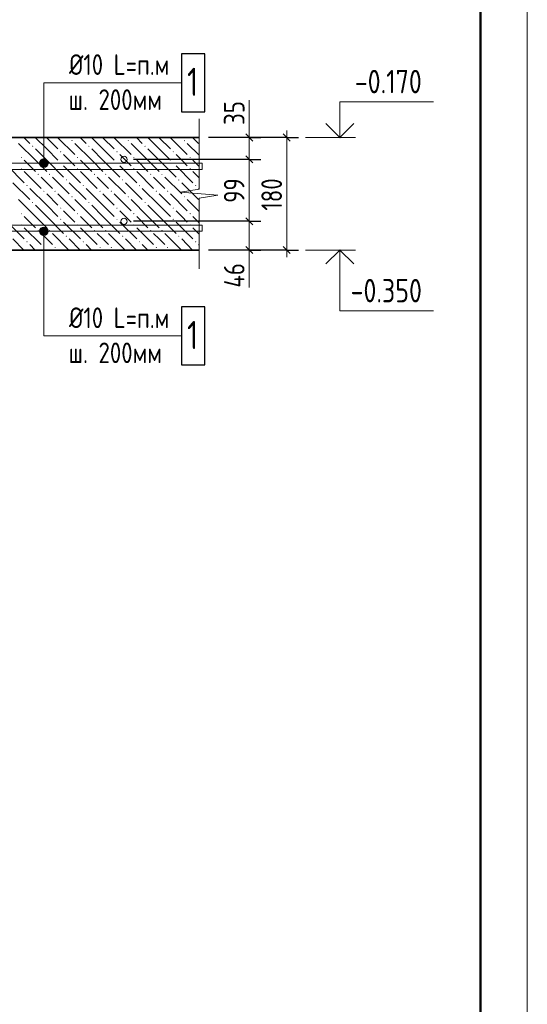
# Model space of a CAD drawing. Header units: millimetres. Extents: x 0 to 43617, y 0 to 59400.
# Tile 29 of 45: x 36585 to 42000, y 26018 to 36520. Entities that reach past the tile are written whole.
import ezdxf

# ---------------------------------------------------------------- set-up
doc = ezdxf.new("R2010")
doc.units = ezdxf.units.MM
for name, color, linetype, lineweight in [('Standard', 7, 'Continuous', 25), ('Позиционная метка линия выноска', 7, 'Continuous', 13), ('Позиционная метка номер позиции', 7, 'Continuous', 13), ('Примечания', 7, 'Continuous', 25), ('Размерная выноска', 7, 'Continuous', 13), ('Фоновоя арматура Х1', 7, 'Continuous', 25)]:
    doc.layers.add(name, color=color, linetype=linetype, lineweight=lineweight)
doc.layers.add('ЖБ Перекрытие верхний уровень', color=7, linetype='Continuous', lineweight=25, true_color=0xe0e0ff)
doc.styles.add('GOST 2.304-81', font='txt')

msp = doc.modelspace()

# ---------------------------------------------------------------- hatches: boundary and pattern name
at = {"layer": 'ЖБ Перекрытие верхний уровень', "linetype": 'Continuous', "lineweight": 18, "transparency": 33554687}
for points in [[(37136, 35231), (37143, 35237), (37149, 35231), (37143, 35224)], [(37736, 35231), (37743, 35237), (37749, 35231), (37743, 35224)], [(38336, 35231), (38343, 35237), (38349, 35231), (38343, 35224)], [(36716, 35171), (36723, 35177), (36729, 35171), (36723, 35164)], [(37016, 35111), (37023, 35117), (37029, 35111), (37023, 35104)], [(37316, 35171), (37323, 35177), (37329, 35171), (37323, 35164)], [(37616, 35111), (37623, 35117), (37629, 35111), (37623, 35104)], [(37916, 35171), (37923, 35177), (37929, 35171), (37923, 35164)], [(38216, 35111), (38223, 35117), (38229, 35111), (38223, 35104)], [(36596, 35051), (36603, 35057), (36609, 35051), (36603, 35044)], [(37016, 34991), (37023, 34997), (37029, 34991), (37023, 34984)], [(37196, 35051), (37203, 35057), (37209, 35051), (37203, 35044)], [(37616, 34991), (37623, 34997), (37629, 34991), (37623, 34984)], [(37796, 35051), (37803, 35057), (37809, 35051), (37803, 35044)], [(38216, 34991), (38223, 34997), (38229, 34991), (38223, 34984)], [(38396, 35051), (38403, 35057), (38409, 35051), (38403, 35044)], [(36596, 34931), (36603, 34937), (36609, 34931), (36603, 34924)], [(36776, 34871), (36783, 34877), (36789, 34871), (36783, 34864)], [(36896, 34871), (36903, 34877), (36909, 34871), (36903, 34864)], [(37196, 34931), (37203, 34937), (37209, 34931), (37203, 34924)], [(37376, 34871), (37383, 34877), (37389, 34871), (37383, 34864)], [(37496, 34871), (37503, 34877), (37509, 34871), (37503, 34864)], [(37796, 34931), (37803, 34937), (37809, 34931), (37803, 34924)], [(37976, 34871), (37983, 34877), (37989, 34871), (37983, 34864)], [(38096, 34871), (38103, 34877), (38109, 34871), (38103, 34864)], [(38396, 34931), (38403, 34937), (38409, 34931), (38403, 34924)], [(37076, 34811), (37083, 34817), (37089, 34811), (37083, 34804)], [(37676, 34811), (37683, 34817), (37689, 34811), (37683, 34804)], [(38276, 34811), (38283, 34817), (38289, 34811), (38283, 34804)], [(36656, 34751), (36663, 34757), (36669, 34751), (36663, 34744)], [(36836, 34691), (36843, 34697), (36849, 34691), (36843, 34684)], [(36956, 34691), (36963, 34697), (36969, 34691), (36963, 34684)], [(37256, 34751), (37263, 34757), (37269, 34751), (37263, 34744)], [(37436, 34691), (37443, 34697), (37449, 34691), (37443, 34684)], [(37556, 34691), (37563, 34697), (37569, 34691), (37563, 34684)], [(37856, 34751), (37863, 34757), (37869, 34751), (37863, 34744)], [(38036, 34691), (38043, 34697), (38049, 34691), (38043, 34684)], [(38156, 34691), (38163, 34697), (38169, 34691), (38163, 34684)], [(38456, 34751), (38463, 34757), (38469, 34751), (38463, 34744)], [(36716, 34571), (36723, 34577), (36729, 34571), (36723, 34564)], [(37136, 34631), (37143, 34637), (37149, 34631), (37143, 34624)], [(37316, 34571), (37323, 34577), (37329, 34571), (37323, 34564)], [(37736, 34631), (37743, 34637), (37749, 34631), (37743, 34624)], [(37916, 34571), (37923, 34577), (37929, 34571), (37923, 34564)], [(38336, 34631), (38343, 34637), (38349, 34631), (38343, 34624)], [(36596, 34451), (36603, 34457), (36609, 34451), (36603, 34444)], [(37016, 34511), (37023, 34517), (37029, 34511), (37023, 34504)], [(37196, 34451), (37203, 34457), (37209, 34451), (37203, 34444)], [(37616, 34511), (37623, 34517), (37629, 34511), (37623, 34504)], [(37796, 34451), (37803, 34457), (37809, 34451), (37803, 34444)], [(38216, 34511), (38223, 34517), (38229, 34511), (38223, 34504)], [(38396, 34451), (38403, 34457), (38409, 34451), (38403, 34444)], [(37016, 34391), (37023, 34397), (37029, 34391), (37023, 34384)], [(37616, 34391), (37623, 34397), (37629, 34391), (37623, 34384)], [(38216, 34391), (38223, 34397), (38229, 34391), (38223, 34384)], [(36596, 34331), (36603, 34337), (36609, 34331), (36603, 34324)], [(36776, 34271), (36783, 34277), (36789, 34271), (36783, 34264)], [(36896, 34271), (36903, 34277), (36909, 34271), (36903, 34264)], [(37196, 34331), (37203, 34337), (37209, 34331), (37203, 34324)], [(37376, 34271), (37383, 34277), (37389, 34271), (37383, 34264)], [(37496, 34271), (37503, 34277), (37509, 34271), (37503, 34264)], [(37796, 34331), (37803, 34337), (37809, 34331), (37803, 34324)], [(37976, 34271), (37983, 34277), (37989, 34271), (37983, 34264)], [(38096, 34271), (38103, 34277), (38109, 34271), (38103, 34264)], [(38396, 34331), (38403, 34337), (38409, 34331), (38403, 34324)], [(36656, 34151), (36663, 34157), (36669, 34151), (36663, 34144)], [(37076, 34211), (37083, 34217), (37089, 34211), (37083, 34204)], [(37256, 34151), (37263, 34157), (37269, 34151), (37263, 34144)], [(37676, 34211), (37683, 34217), (37689, 34211), (37683, 34204)], [(37856, 34151), (37863, 34157), (37869, 34151), (37863, 34144)], [(38276, 34211), (38283, 34217), (38289, 34211), (38283, 34204)], [(38456, 34151), (38463, 34157), (38469, 34151), (38463, 34144)], [(36836, 34091), (36843, 34097), (36849, 34091), (36843, 34084)], [(36956, 34091), (36963, 34097), (36969, 34091), (36963, 34084)], [(37436, 34091), (37443, 34097), (37449, 34091), (37443, 34084)], [(37556, 34091), (37563, 34097), (37569, 34091), (37563, 34084)], [(38036, 34091), (38043, 34097), (38049, 34091), (38043, 34084)], [(38156, 34091), (38163, 34097), (38169, 34091), (38163, 34084)]]:
    msp.add_hatch(color=7, dxfattribs=at).paths.add_polyline_path(points, flags=16)
at = {"layer": 'Позиционная метка линия выноска', "linetype": 'Continuous', "lineweight": 13, "transparency": 33554687}
for points in [[(36880, 35013), (36803, 35013), (36797, 34990)], [(36880, 35013), (36797, 34990), (36887, 34990)], [(36887, 34990), (36797, 34990), (36803, 34968)], [(36864, 35029), (36819, 35029), (36803, 35013)], [(36864, 35029), (36803, 35013), (36880, 35013)], [(36887, 34990), (36803, 34968), (36880, 34968)], [(36819, 35029), (36864, 35029), (36842, 35035)], [(36880, 34968), (36803, 34968), (36819, 34951)], [(36880, 34968), (36819, 34951), (36864, 34951)], [(36864, 34951), (36819, 34951), (36842, 34945)], [(36797, 34263), (36887, 34263), (36880, 34286)], [(36797, 34263), (36880, 34286), (36803, 34286)], [(36803, 34241), (36887, 34263), (36797, 34263)], [(36803, 34286), (36880, 34286), (36864, 34302)], [(36803, 34286), (36864, 34302), (36819, 34302)], [(36803, 34241), (36880, 34241), (36887, 34263)], [(36819, 34225), (36880, 34241), (36803, 34241)], [(36819, 34302), (36864, 34302), (36842, 34308)], [(36819, 34225), (36864, 34225), (36880, 34241)], [(36864, 34225), (36819, 34225), (36842, 34218)]]:
    msp.add_hatch(color=7, dxfattribs=at).paths.add_polyline_path(points)

# ---------------------------------------------------------------- linework, layer by layer
at = {"layer": 'Standard', "color": 7, "linetype": 'Continuous', "lineweight": 25, "transparency": 33554687}
for p, q in [((38996, 35301), (39071, 35226)), ((39471, 35226), (39396, 35301)), ((38996, 35068), (39071, 34993)), ((38996, 34408), (39071, 34333)), ((38996, 34101), (39071, 34026)), ((39471, 34026), (39396, 34101))]:
    msp.add_line(p, q, dxfattribs=at)
at = {"layer": 'Standard', "color": 7, "linetype": 'Continuous', "lineweight": 13, "transparency": 33554687}
for p, q in [((39033, 35263), (39033, 35338)), ((39433, 35263), (39433, 35338)), ((39033, 35263), (39033, 35030)), ((39633, 35263), (40167, 35263)), ((39033, 35030), (39033, 34370)), ((39033, 34370), (39033, 34063)), ((39033, 34063), (39033, 33988)), ((39433, 34063), (39433, 33988)), ((39633, 34063), (40167, 34063))]:
    msp.add_line(p, q, dxfattribs=at)
at = {"layer": 'Standard', "color": 251, "linetype": 'Continuous', "lineweight": -3, "true_color": 0x656565, "transparency": 33554687}
for p, q in [((39433, 35263), (38600, 35263)), ((39033, 35263), (38908, 35263)), ((39033, 35263), (39158, 35263)), ((39433, 35263), (39308, 35263)), ((39433, 35263), (39558, 35263)), ((39033, 35030), (38908, 35030)), ((39033, 35030), (39158, 35030)), ((39033, 34370), (38908, 34370)), ((39033, 34370), (39158, 34370)), ((39433, 34063), (38600, 34063)), ((39033, 34063), (38908, 34063)), ((39033, 34063), (39158, 34063)), ((39433, 34063), (39308, 34063)), ((39433, 34063), (39558, 34063))]:
    msp.add_line(p, q, dxfattribs=at)
at = {"layer": 'Standard', "color": 7, "linetype": 'Continuous', "lineweight": 13, "transparency": 33554687}
msp.add_lwpolyline([(0, 0), (42000, 0), (42000, 59400), (0, 59400), (0, 0)], close=True, dxfattribs=at)
at = {"layer": 'Standard', "color": 7, "linetype": 'Continuous', "lineweight": 50, "transparency": 33554687}
msp.add_lwpolyline([(2000, 58900), (41500, 58900), (41500, 500), (2000, 500), (2000, 58900)], close=True, dxfattribs=at)
at = {"layer": 'Standard', "color": 7, "linetype": 'Continuous', "lineweight": 13, "transparency": 33554687}
for points in [[(40000, 35263), (40000, 35643), (41000, 35643)], [(39433, 34063), (39433, 34748), (39433, 34748), (39433, 35263)], [(40000, 34063), (40000, 33413), (41000, 33413)]]:
    msp.add_lwpolyline(points, dxfattribs=at)
at = {"layer": 'Standard', "color": 7, "linetype": 'Continuous', "lineweight": 35, "transparency": 33554687}
for points in [[(39852, 35412), (40000, 35263), (40149, 35412)], [(39852, 33915), (40000, 34063), (40149, 33915)]]:
    msp.add_lwpolyline(points, dxfattribs=at)
at = {"layer": 'Standard', "color": 251, "linetype": 'Continuous', "lineweight": -3, "true_color": 0x656565, "transparency": 33554687}
for points in [[(39033, 35263), (39016, 35263), (39016, 35263), (39016, 35263), (39016, 35263), (38600, 35263)], [(39033, 35030), (39016, 35030), (39016, 35030), (39016, 35030), (39016, 35030), (37798, 35030)], [(39033, 34370), (39016, 34370), (39016, 34370), (37798, 34370)], [(39033, 34063), (39016, 34063), (39016, 34063), (38600, 34063)]]:
    msp.add_lwpolyline(points, dxfattribs=at)
at = {"layer": 'ЖБ Перекрытие верхний уровень', "color": 7, "linetype": 'Continuous', "lineweight": 35, "transparency": 33554687}
for p, q in [((38500, 35263), (31833, 35263)), ((31833, 34063), (38500, 34063))]:
    msp.add_line(p, q, dxfattribs=at)
at = {"layer": 'ЖБ Перекрытие верхний уровень', "color": 9, "linetype": 'Continuous', "lineweight": 18, "true_color": 0xc7c7c7, "transparency": 33554687}
for p, q in [((36753, 35021), (36573, 35201)), ((36630, 35263), (36693, 35201)), ((36873, 35141), (36750, 35263)), ((36873, 35261), (36993, 35141)), ((36993, 35261), (37173, 35081)), ((37110, 35263), (37113, 35261)), ((37353, 35021), (37173, 35201)), ((37230, 35263), (37293, 35201)), ((37473, 35141), (37350, 35263)), ((37473, 35261), (37593, 35141)), ((37593, 35261), (37773, 35081)), ((37710, 35263), (37713, 35261)), ((37953, 35021), (37773, 35201)), ((37830, 35263), (37893, 35201)), ((38073, 35141), (37950, 35263)), ((38073, 35261), (38193, 35141)), ((38193, 35261), (38373, 35081)), ((38310, 35263), (38313, 35261)), ((38500, 35074), (38373, 35201)), ((38430, 35263), (38493, 35201)), ((36753, 35141), (36873, 35021)), ((36873, 35141), (36993, 35021)), ((37113, 35021), (37053, 35081)), ((37353, 35141), (37473, 35021)), ((37473, 35141), (37593, 35021)), ((37713, 35021), (37653, 35081)), ((37953, 35141), (38073, 35021)), ((38073, 35141), (38193, 35021)), ((38313, 35021), (38253, 35081)), ((36633, 35021), (36753, 34901)), ((36753, 35021), (36873, 34901)), ((36873, 35021), (37053, 34841)), ((37173, 34961), (37113, 35021)), ((37233, 35021), (37353, 34901)), ((37353, 35021), (37473, 34901)), ((37473, 35021), (37653, 34841)), ((37773, 34961), (37713, 35021)), ((37833, 35021), (37953, 34901)), ((37953, 35021), (38073, 34901)), ((38073, 35021), (38253, 34841)), ((38373, 34961), (38313, 35021)), ((38433, 35021), (38500, 34954)), ((36453, 34961), (36633, 34781)), ((36633, 34901), (36813, 34721)), ((37053, 34961), (37233, 34781)), ((37233, 34901), (37413, 34721)), ((37653, 34961), (37833, 34781)), ((37833, 34901), (38013, 34721)), ((38253, 34961), (38433, 34781)), ((38433, 34901), (38500, 34834)), ((36513, 34781), (36693, 34601)), ((36873, 34781), (36813, 34841)), ((36933, 34721), (36873, 34781)), ((36933, 34841), (37113, 34661)), ((37113, 34781), (37293, 34601)), ((37473, 34781), (37413, 34841)), ((37533, 34721), (37473, 34781)), ((37533, 34841), (37713, 34661)), ((37713, 34781), (37893, 34601)), ((38073, 34781), (38013, 34841)), ((38133, 34721), (38073, 34781)), ((38133, 34841), (38313, 34661)), ((38313, 34781), (38493, 34601)), ((36873, 34541), (36693, 34721)), ((36873, 34661), (36993, 34541)), ((36993, 34661), (37173, 34481)), ((37473, 34541), (37293, 34721)), ((37473, 34661), (37593, 34541)), ((37593, 34661), (37773, 34481)), ((38073, 34541), (37893, 34721)), ((38073, 34661), (38193, 34541)), ((38193, 34661), (38373, 34481)), ((38500, 34714), (38493, 34721)), ((36753, 34421), (36573, 34601)), ((37353, 34421), (37173, 34601)), ((37953, 34421), (37773, 34601)), ((38500, 34474), (38373, 34601)), ((36753, 34541), (36873, 34421)), ((36873, 34541), (36993, 34421)), ((37113, 34421), (37053, 34481)), ((37353, 34541), (37473, 34421)), ((37473, 34541), (37593, 34421)), ((37713, 34421), (37653, 34481)), ((37953, 34541), (38073, 34421)), ((38073, 34541), (38193, 34421)), ((38313, 34421), (38253, 34481)), ((36453, 34361), (36633, 34181)), ((36633, 34421), (36753, 34301)), ((36753, 34421), (36873, 34301)), ((36873, 34421), (37053, 34241)), ((37053, 34361), (37233, 34181)), ((37173, 34361), (37113, 34421)), ((37233, 34421), (37353, 34301)), ((37353, 34421), (37473, 34301)), ((37473, 34421), (37653, 34241)), ((37653, 34361), (37833, 34181)), ((37773, 34361), (37713, 34421)), ((37833, 34421), (37953, 34301)), ((37953, 34421), (38073, 34301)), ((38073, 34421), (38253, 34241)), ((38253, 34361), (38433, 34181)), ((38373, 34361), (38313, 34421)), ((38433, 34421), (38500, 34354)), ((36633, 34301), (36813, 34121)), ((36873, 34181), (36813, 34241)), ((36933, 34241), (37110, 34063)), ((37233, 34301), (37413, 34121)), ((37473, 34181), (37413, 34241)), ((37533, 34241), (37710, 34063)), ((37833, 34301), (38013, 34121)), ((38073, 34181), (38013, 34241)), ((38133, 34241), (38310, 34063)), ((38433, 34301), (38500, 34234)), ((36513, 34181), (36630, 34063)), ((36933, 34121), (36873, 34181)), ((37113, 34181), (37230, 34063)), ((37533, 34121), (37473, 34181)), ((37713, 34181), (37830, 34063)), ((38133, 34121), (38073, 34181)), ((38313, 34181), (38430, 34063)), ((36750, 34063), (36693, 34121)), ((37350, 34063), (37293, 34121)), ((37950, 34063), (37893, 34121)), ((38500, 34114), (38493, 34121))]:
    msp.add_line(p, q, dxfattribs=at)
at = {"layer": 'Позиционная метка линия выноска', "color": 7, "linetype": 'Continuous', "lineweight": 13, "transparency": 33554687}
for p, q in [((36797, 34990), (36797, 34990)), ((36842, 35035), (36842, 35035)), ((36887, 34990), (36887, 34990)), ((36842, 34945), (36842, 34945)), ((36797, 34263), (36797, 34263)), ((36842, 34308), (36842, 34308)), ((36887, 34263), (36887, 34263)), ((36842, 34218), (36842, 34218))]:
    msp.add_line(p, q, dxfattribs=at)
for points in [[(38317, 35847), (36842, 35847), (36842, 34990)], [(38317, 33147), (36842, 33147), (36842, 34263)]]:
    msp.add_lwpolyline(points, dxfattribs=at)
for centre in [(36842, 34990), (36842, 34263)]:
    msp.add_circle(centre, 45, dxfattribs=at)
at = {"layer": 'Позиционная метка номер позиции', "color": 7, "linetype": 'Continuous', "lineweight": 25, "transparency": 33554687}
for points in [[(38310, 35537), (38560, 35537), (38560, 36157), (38310, 36157), (38310, 35537)], [(38310, 32837), (38560, 32837), (38560, 33457), (38310, 33457), (38310, 32837)]]:
    msp.add_lwpolyline(points, dxfattribs=at)
at = {"layer": 'Примечания', "color": 7, "linetype": 'Continuous', "lineweight": 13, "transparency": 33554687}
for p, q in [((38500, 35463), (38500, 34711)), ((38500, 34711), (38300, 34679)), ((38300, 34679), (38700, 34647)), ((38700, 34647), (38500, 34615)), ((38500, 34615), (38500, 33863)), ((38500, 33863), (38500, 33863))]:
    msp.add_line(p, q, dxfattribs=at)
at = {"layer": 'Размерная выноска', "color": 7, "linetype": 'Continuous', "lineweight": 13, "transparency": 33554687}
for p, q in [((39033, 35263), (39033, 35663)), ((39033, 34063), (39033, 33663))]:
    msp.add_line(p, q, dxfattribs=at)
at = {"layer": 'Фоновоя арматура Х1', "color": 251, "linetype": 'Continuous', "lineweight": 18, "true_color": 0x656565, "transparency": 33554687}
for points in [[(32000, 34923), (38533, 34923), (38533, 34990), (32000, 34990), (32000, 34923)], [(32000, 34923), (38533, 34923), (38533, 34990), (32000, 34990), (32000, 34923)], [(32000, 34263), (38533, 34263), (38533, 34330), (32000, 34330), (32000, 34263)], [(32000, 34263), (38533, 34263), (38533, 34330), (32000, 34330), (32000, 34263)], [(32000, 34263), (38533, 34263), (38533, 34330), (32000, 34330), (32000, 34263)]]:
    msp.add_lwpolyline(points, dxfattribs=at)
for centre in [(37698, 35030), (37698, 34370)]:
    msp.add_circle(centre, 33.3, dxfattribs=at)

# ---------------------------------------------------------------- texts
at = {"layer": 'Standard', "color": 7, "linetype": 'Continuous', "lineweight": 25, "transparency": 33554687, "char_height": 250, "attachment_point": 7, "style": 'GOST 2.304-81'}
for s, insert, width in [('-0.170', (40160, 35735), 906.48), ('-0.350', (40115, 33505), 924.37)]:
    msp.add_mtext(s, dxfattribs=dict(at, insert=insert, width=width))
at = {"layer": 'Standard', "color": 7, "linetype": 'Continuous', "lineweight": 25, "transparency": 33554687, "char_height": 220, "attachment_point": 7, "rotation": 90, "style": 'GOST 2.304-81'}
for s, insert, width in [('35', (38983, 35398), 360.16), ('99', (38983, 34567), 391.31), ('180', (39383, 34484), 485.08), ('46', (38983, 33662), 391.31)]:
    msp.add_mtext(s, dxfattribs=dict(at, insert=insert, width=width))
at = {"layer": 'Позиционная метка номер позиции', "color": 7, "linetype": 'Continuous', "lineweight": 25, "transparency": 33554687, "attachment_point": 7, "style": 'GOST 2.304-81'}
for s, insert, char_height, width in [('Ø10\\~L=п.м', (37111, 35931), 220, 1112.95), ('1', (38370, 35707), 300, 277.87), ('ш.\\~200мм', (37107, 35557), 220, 1125.89), ('Ø10\\~L=п.м', (37111, 33231), 220, 1112.95), ('1', (38370, 33007), 300, 277.87), ('ш.\\~200мм', (37107, 32857), 220, 1125.89)]:
    msp.add_mtext(s, dxfattribs=dict(at, insert=insert, char_height=char_height, width=width))

doc.saveas('drawing.dxf')
